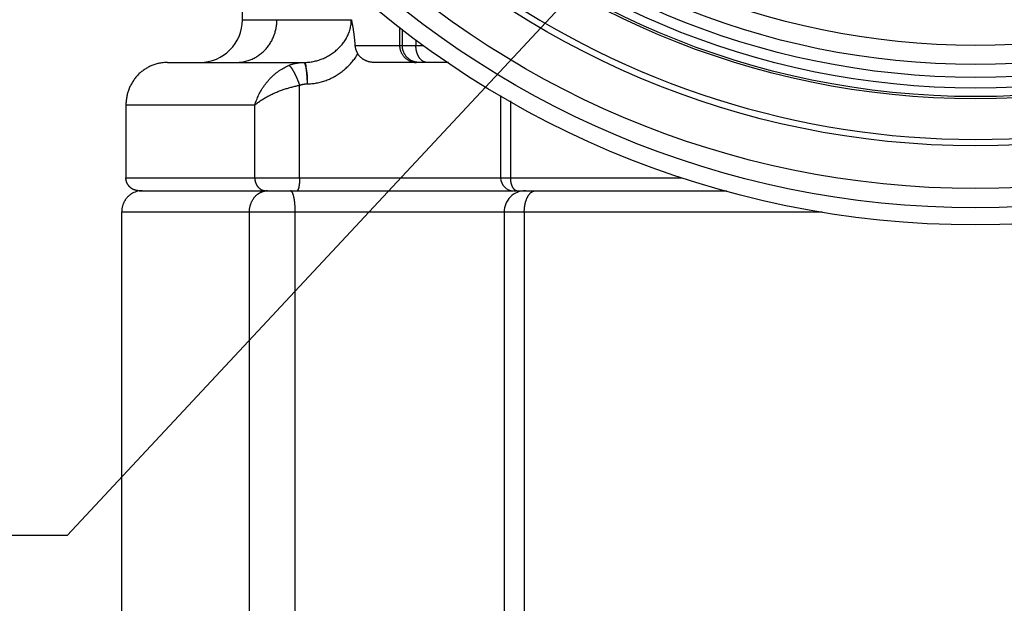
# Model space of a CAD drawing. Header units: millimetres. Extents: x 0 to 1300, y 0 to 891.
# Tile 9 of 141: x 400 to 434, y 224 to 245. Entities that reach past the tile are written whole.
import ezdxf

# ---------------------------------------------------------------- set-up
doc = ezdxf.new("R2010")
doc.units = ezdxf.units.MM
doc.header["$LTSCALE"] = 0.547069
for name, color, linetype in [('NoLayerName_001', 7, 'Continuous'), ('NoLayerName_004', 7, 'Continuous'), ('NoLayerName_007', 7, 'Continuous')]:
    doc.layers.add(name, color=color, linetype=linetype)
doc.styles.get("Standard").update_dxf_attribs({"font": 'txt', "bigfont": 'extfont2'})
doc.dimstyles.get("Standard").update_dxf_attribs({"dimtxt": 2.5, "dimasz": 2.5, "dimexe": 1, "dimexo": 1, "dimtad": 1, "dimdec": 3, "dimzin": 0, "dimdsep": 46, "dimtxsty": 'Standard', "dimcen": 2.5, "dimadec": 3, "dimazin": 0, "dimtfac": 0.75, "dimtdec": 3, "dimtmove": 0, "dimatfit": 3, "dimfxl": 1, "dimarcsym": 0})

msp = doc.modelspace()

# ---------------------------------------------------------------- linework, layer by layer
at = {"layer": 'NoLayerName_001', "color": 7, "linetype": 'Continuous', "lineweight": 25}
for radius in [31.725, 26.7]:
    msp.add_circle((433.1221, 270.4327), radius, dxfattribs=at)
at = {"layer": 'NoLayerName_004', "color": 7, "linetype": 'Continuous', "lineweight": 25}
for radius in [33, 30.225, 28.575, 28.5]:
    msp.add_circle((433.1221, 270.4327), radius, dxfattribs=at)
at = {"layer": 'NoLayerName_004', "color": 8, "linetype": 'Continuous', "lineweight": 25}
for radius in [32.4, 28.2, 27.8237, 27.3748]:
    msp.add_circle((433.1221, 270.4327), radius, dxfattribs=at)
at = {"layer": 'NoLayerName_004', "color": 7, "linetype": 'Continuous', "lineweight": 25}
msp.add_arc((433.1221, 270.4327), 30, 200.13421, 339.86579, dxfattribs=at)
at = {"layer": 'NoLayerName_007', "color": 7, "linetype": 'Continuous', "lineweight": 25}
for p, q in [((407.3971, 244.6327), (407.3971, 249.802)), ((404.7721, 243.1327), (409.5582, 243.1327)), ((414.6268, 243.1327), (412.0259, 243.1327)), ((416.4584, 241.9716), (416.4584, 239.0827)), ((403.308, 241.6327), (403.308, 239.0827)), ((403.7679, 238.6327), (416.8876, 238.6327)), ((416.9084, 238.6327), (424.3963, 238.6327)), ((403.1578, 237.8827), (403.1578, 217.9327)), ((416.5793, 237.8827), (416.5793, 217.9327))]:
    msp.add_line(p, q, dxfattribs=at)
at = {"layer": 'NoLayerName_007', "color": 8, "linetype": 'Continuous', "lineweight": 25}
for p, q in [((407.3971, 244.6327), (411.2182, 244.6327)), ((412.9208, 243.7327), (412.9208, 244.3692)), ((413.0061, 244.3019), (413.0061, 243.7327)), ((411.3435, 243.7327), (413.4828, 243.7327)), ((413.4828, 243.926), (413.4828, 243.7327)), ((413.4828, 243.7327), (413.7292, 243.7327)), ((409.4024, 239.0827), (409.4024, 242.3317)), ((407.8313, 241.6327), (403.308, 241.6327)), ((407.8313, 239.0827), (407.8313, 241.6327)), ((416.7983, 241.7812), (416.7983, 239.0827)), ((403.308, 239.0827), (422.8291, 239.0827)), ((427.7389, 237.8827), (403.1578, 237.8827)), ((407.6413, 217.9327), (407.6413, 237.8827)), ((409.25, 217.9327), (409.25, 237.8827)), ((417.2875, 237.8827), (417.2875, 217.9327))]:
    msp.add_line(p, q, dxfattribs=at)
at = {"layer": 'NoLayerName_007', "color": 7, "linetype": 'Continuous', "lineweight": 25}
for centre, radius, start, end in [((405.8971, 244.6327), 1.5, 270, 0), ((404.7718, 241.6475), 1.4852, 89.98827, 98.1872), ((416.9084, 239.0827), 0.45, 180, 270), ((403.8806, 237.9263), 0.7063, 106.96813, 122.86076), ((403.8819, 237.9198), 0.7129, 90.03363, 106.91413), ((417.3293, 237.8827), 0.75, 89.99986, 180)]:
    msp.add_arc(centre, radius, start, end, dxfattribs=at)
at = {"layer": 'NoLayerName_007', "color": 8, "linetype": 'Continuous', "lineweight": 25}
for centre, radius, start, end in [((413.4931, 243.6797), 0.547, 258.17506, 269.94135), ((408.2786, 238.0952), 0.5375, 90.02322, 96.99364)]:
    msp.add_arc(centre, radius, start, end, dxfattribs=at)
for points, knots in [([(407.177, 243.1327), (407.2024, 243.1334), (407.2534, 243.1338), (407.3297, 243.1408), (407.4056, 243.1515), (407.481, 243.1666), (407.5555, 243.1857), (407.6288, 243.209), (407.7008, 243.2362), (407.771, 243.2675), (407.8393, 243.3026), (407.9056, 243.3414), (407.9696, 243.3837), (408.0313, 243.4293), (408.0904, 243.4781), (408.1469, 243.53), (408.2006, 243.5848), (408.2513, 243.6423), (408.299, 243.7023), (408.3436, 243.7647), (408.3849, 243.8293), (408.4229, 243.896), (408.4575, 243.9645), (408.4887, 244.0347), (408.5162, 244.1064), (408.5402, 244.1793), (408.5606, 244.2534), (408.5772, 244.3284), (408.5903, 244.404), (408.5995, 244.4801), (408.6055, 244.5563), (408.6059, 244.6073), (408.6065, 244.6327)], [0, 0, 0, 0, 0.0763188, 0.1528494, 0.229551, 0.3063761, 0.3832736, 0.4601918, 0.5370817, 0.6139036, 0.6906648, 0.7673911, 0.8440987, 0.9207948, 0.9974801, 1.0741504, 1.1507985, 1.2274267, 1.3040534, 1.3806932, 1.457355, 1.5340438, 1.6107621, 1.6875111, 1.7642919, 1.8410944, 1.917896, 1.9946676, 2.0713759, 2.1479849, 2.224458, 2.3007596, 2.3007596, 2.3007596, 2.3007596]), ([(409.5582, 243.1327), (409.5854, 243.1334), (409.6401, 243.1338), (409.7218, 243.1406), (409.8033, 243.1509), (409.8843, 243.1654), (409.9646, 243.1837), (410.044, 243.2057), (410.1223, 243.2314), (410.1993, 243.2607), (410.2748, 243.2934), (410.3486, 243.3295), (410.4207, 243.3689), (410.4909, 243.4115), (410.5591, 243.4573), (410.6251, 243.5062), (410.6888, 243.5582), (410.75, 243.613), (410.8086, 243.6708), (410.8642, 243.7314), (410.9167, 243.7947), (410.9658, 243.8607), (411.0113, 243.9293), (411.0529, 244.0005), (411.0902, 244.0742), (411.1232, 244.1501), (411.1517, 244.2278), (411.1754, 244.3071), (411.1943, 244.3876), (411.2078, 244.4689), (411.2167, 244.5507), (411.2173, 244.6054), (411.2182, 244.6327)], [0, 0, 0, 0, 0.0818215, 0.1638006, 0.2459288, 0.3281837, 0.4105304, 0.4929245, 0.5753132, 0.6576391, 0.7398788, 0.8220505, 0.9041744, 0.9862705, 1.0683599, 1.1504651, 1.2326113, 1.3148149, 1.3970469, 1.4792788, 1.5615013, 1.6437264, 1.7259901, 1.8083543, 1.8909037, 1.9736312, 2.0564275, 2.1391858, 2.2218115, 2.3042289, 2.386386, 2.4682617, 2.4682617, 2.4682617, 2.4682617]), ([(413.381, 243.1443), (413.3682, 243.1475), (413.3422, 243.1532), (413.3043, 243.1661), (413.2672, 243.1814), (413.2311, 243.1995), (413.1962, 243.2201), (413.1627, 243.2431), (413.1307, 243.2683), (413.1006, 243.2958), (413.0725, 243.3252), (413.0465, 243.3565), (413.0229, 243.3896), (413.0016, 243.4243), (412.9828, 243.4602), (412.9664, 243.4973), (412.9524, 243.5354), (412.941, 243.5741), (412.932, 243.6134), (412.9256, 243.6531), (412.9215, 243.6929), (412.9212, 243.7195), (412.9208, 243.7327)], [0, 0, 0, 0, 0.03972488, 0.0796742, 0.11983946, 0.16019658, 0.20071035, 0.24133858, 0.28203619, 0.32275915, 0.36346846, 0.40413416, 0.4447501, 0.48533718, 0.52590381, 0.56644305, 0.60693563, 0.64735285, 0.6876595, 0.72781675, 0.76778504, 0.80752701, 0.80752701, 0.80752701, 0.80752701]), ([(413.5915, 243.1327), (413.5813, 243.133), (413.5606, 243.1331), (413.5298, 243.1359), (413.499, 243.14), (413.4685, 243.1459), (413.4383, 243.1534), (413.4086, 243.1625), (413.3793, 243.1732), (413.3508, 243.1855), (413.3229, 243.1993), (413.2959, 243.2145), (413.2697, 243.2312), (413.2444, 243.2492), (413.2201, 243.2686), (413.1969, 243.2892), (413.1748, 243.3109), (413.1538, 243.3338), (413.1341, 243.3578), (413.1157, 243.3827), (413.0986, 243.4086), (413.0828, 243.4353), (413.0684, 243.4629), (413.0554, 243.4911), (413.0439, 243.52), (413.0339, 243.5494), (413.0253, 243.5793), (413.0184, 243.6096), (413.0129, 243.6402), (413.009, 243.6709), (413.0065, 243.7018), (413.0064, 243.7224), (413.0061, 243.7327)], [0, 0, 0, 0, 0.03087811, 0.06183737, 0.09286197, 0.12393407, 0.15503484, 0.18614561, 0.21724896, 0.24833056, 0.27939038, 0.31043597, 0.34147211, 0.37250133, 0.40352452, 0.43454173, 0.4655528, 0.49655968, 0.52756794, 0.55858186, 0.58960415, 0.62063658, 0.65168059, 0.68273794, 0.71381094, 0.74489613, 0.77598278, 0.80705755, 0.83810553, 0.86911104, 0.90005844, 0.93093299, 0.93093299, 0.93093299, 0.93093299]), ([(413.8775, 243.1327), (413.8688, 243.1332), (413.8513, 243.1335), (413.8252, 243.1379), (413.7996, 243.1445), (413.7745, 243.1535), (413.7503, 243.1646), (413.7271, 243.1776), (413.7051, 243.1923), (413.6844, 243.2086), (413.6649, 243.2264), (413.6466, 243.2453), (413.6294, 243.2653), (413.6134, 243.2863), (413.5984, 243.308), (413.5845, 243.3303), (413.5716, 243.3532), (413.5596, 243.3766), (413.5486, 243.4004), (413.5386, 243.4246), (413.5294, 243.4493), (413.5211, 243.4742), (413.5137, 243.4994), (413.5071, 243.5248), (413.5013, 243.5504), (413.4963, 243.5762), (413.4921, 243.6021), (413.4886, 243.6281), (413.486, 243.6542), (413.4841, 243.6804), (413.4829, 243.7065), (413.4829, 243.724), (413.4828, 243.7327)], [0, 0, 0, 0, 0.02619547, 0.05253598, 0.07902781, 0.10563096, 0.1322699, 0.15884345, 0.1852693, 0.21160408, 0.23791736, 0.26424845, 0.29060925, 0.31698732, 0.34334902, 0.36965709, 0.39592293, 0.42216745, 0.44840588, 0.47464802, 0.50089866, 0.52715781, 0.55342109, 0.57968148, 0.60593757, 0.63218967, 0.65843677, 0.68467662, 0.71090584, 0.73711998, 0.76331368, 0.78948072, 0.78948072, 0.78948072, 0.78948072]), ([(409.6551, 242.3818), (409.6838, 242.3824), (409.7414, 242.3828), (409.8277, 242.3889), (409.9137, 242.3984), (409.9993, 242.4117), (410.0841, 242.4289), (410.1681, 242.4497), (410.251, 242.4743), (410.3327, 242.5025), (410.4131, 242.5342), (410.4921, 242.5693), (410.5696, 242.6078), (410.6455, 242.6495), (410.7199, 242.6944), (410.7925, 242.7422), (410.8632, 242.793), (410.932, 242.8465), (410.9988, 242.9027), (411.0635, 242.9613), (411.1259, 243.0224), (411.1859, 243.0857), (411.2435, 243.1511), (411.2986, 243.2185), (411.3509, 243.2879), (411.4008, 243.3587), (411.4313, 243.4076), (411.4469, 243.4319)], [0, 0, 0, 0, 0.0862989, 0.1727382, 0.2592712, 0.3458486, 0.4324208, 0.5189394, 0.6053664, 0.6917326, 0.7780957, 0.8645059, 0.9510055, 1.0376296, 1.1244063, 1.2113399, 1.2984101, 1.385589, 1.472844, 1.5601381, 1.6474308, 1.7346793, 1.8218393, 1.9088656, 1.9957133, 2.0823387, 2.1686999, 2.1686999, 2.1686999, 2.1686999]), ([(407.8313, 241.6327), (407.8405, 241.6627), (407.8578, 241.7231), (407.8898, 241.8119), (407.9251, 241.8995), (407.9644, 241.9856), (408.0073, 242.0701), (408.0539, 242.1528), (408.1039, 242.2337), (408.1573, 242.3125), (408.214, 242.3893), (408.2739, 242.4637), (408.3369, 242.5357), (408.4028, 242.6051), (408.4716, 242.6715), (408.5432, 242.7347), (408.6174, 242.7945), (408.6943, 242.8504), (408.7736, 242.9025), (408.8553, 242.95), (408.939, 242.9937), (408.997, 243.018), (409.0256, 243.0308)], [0, 0, 0, 0, 0.0941787, 0.1884685, 0.2828934, 0.37747, 0.4722086, 0.5671139, 0.6621861, 0.7574217, 0.8528145, 0.9483564, 1.044018, 1.1397069, 1.23533, 1.3308091, 1.4260841, 1.5211153, 1.6158862, 1.7104065, 1.8047147, 1.8988814, 1.8988814, 1.8988814, 1.8988814]), ([(409.0256, 243.0308), (409.0366, 243.0351), (409.0583, 243.0439), (409.0915, 243.0559), (409.1251, 243.0672), (409.1589, 243.0776), (409.1931, 243.0871), (409.2275, 243.0957), (409.2622, 243.1034), (409.297, 243.1103), (409.332, 243.1162), (409.3671, 243.1213), (409.4024, 243.1254), (409.4376, 243.1287), (409.4729, 243.131), (409.5082, 243.1325), (409.5317, 243.1325), (409.5434, 243.1327)], [0, 0, 0, 0, 0.03522174, 0.07051805, 0.10587886, 0.14129347, 0.17675065, 0.2122388, 0.24774597, 0.28326001, 0.31876863, 0.35425951, 0.38972042, 0.42513925, 0.46050416, 0.49580367, 0.53102674, 0.53102674, 0.53102674, 0.53102674]), ([(409.0256, 243.0308), (409.032, 243.0265), (409.0453, 243.0188), (409.0619, 243.0027), (409.0776, 242.9859), (409.0923, 242.9683), (409.1062, 242.9501), (409.1196, 242.9316), (409.1325, 242.9127), (409.145, 242.8935), (409.1571, 242.874), (409.1689, 242.8543), (409.1803, 242.8343), (409.1914, 242.8143), (409.2024, 242.794), (409.2131, 242.7738), (409.2236, 242.7534), (409.234, 242.7329), (409.2441, 242.7124), (409.2541, 242.6918), (409.264, 242.6711), (409.2737, 242.6503), (409.2832, 242.6295), (409.2925, 242.6086), (409.3018, 242.5876), (409.3109, 242.5666), (409.3198, 242.5455), (409.3287, 242.5243), (409.3374, 242.5031), (409.3459, 242.4819), (409.3544, 242.4606), (409.3627, 242.4392), (409.3709, 242.4178), (409.379, 242.3964), (409.3869, 242.3749), (409.3947, 242.3533), (409.3998, 242.3389), (409.4024, 242.3317)], [0, 0, 0, 0, 0.02288764, 0.04595704, 0.06895104, 0.09185598, 0.11473724, 0.13762127, 0.16051824, 0.18343361, 0.20636892, 0.22932217, 0.25228828, 0.27525949, 0.29822577, 0.32117845, 0.34411811, 0.3670471, 0.3899676, 0.41288167, 0.43579118, 0.45869784, 0.48160326, 0.50450886, 0.52741595, 0.55032565, 0.5732382, 0.59615322, 0.61907027, 0.64198889, 0.66490858, 0.68782882, 0.71074904, 0.73366866, 0.75658706, 0.77950359, 0.80241757, 0.80241757, 0.80241757, 0.80241757]), ([(409.5434, 243.1327), (409.5465, 243.1319), (409.5533, 243.1311), (409.5612, 243.1243), (409.568, 243.1167), (409.5739, 243.1083), (409.5788, 243.0997), (409.5829, 243.0908), (409.5865, 243.0818), (409.5897, 243.0727), (409.5929, 243.0635), (409.5958, 243.0542), (409.5987, 243.0449), (409.6014, 243.0355), (409.604, 243.0261), (409.6065, 243.0166), (409.6088, 243.007), (409.6111, 242.9974), (409.6132, 242.9878), (409.6153, 242.9782), (409.6172, 242.9685), (409.6191, 242.9588), (409.6209, 242.9491), (409.6227, 242.9394), (409.6243, 242.9297), (409.6259, 242.92), (409.6269, 242.9135), (409.6274, 242.9103)], [0, 0, 0, 0, 0.00959767, 0.01977714, 0.03029487, 0.04045775, 0.05033256, 0.06006094, 0.0697356, 0.07941134, 0.0891118, 0.09883814, 0.10858913, 0.11836317, 0.12815839, 0.1379726, 0.14780334, 0.1576479, 0.16750333, 0.17736647, 0.18723395, 0.19710221, 0.20696753, 0.21682601, 0.22667364, 0.23650624, 0.24631955, 0.24631955, 0.24631955, 0.24631955]), ([(409.5582, 243.1327), (409.5612, 243.1319), (409.5679, 243.1311), (409.5756, 243.1242), (409.5823, 243.1166), (409.5882, 243.1083), (409.5932, 243.0999), (409.5975, 243.0912), (409.6012, 243.0824), (409.6045, 243.0735), (409.6075, 243.0644), (409.6102, 243.0552), (409.6127, 243.0459), (409.615, 243.0365), (409.617, 243.0271), (409.6188, 243.0175), (409.6204, 243.0079), (409.6218, 242.9982), (409.623, 242.9885), (409.624, 242.9787), (409.6249, 242.9689), (409.6257, 242.9592), (409.6262, 242.9494), (409.6267, 242.9396), (409.6271, 242.9298), (409.6273, 242.92), (409.6274, 242.9135), (409.6274, 242.9103)], [0, 0, 0, 0, 0.00945275, 0.01951847, 0.0299628, 0.0400607, 0.0498485, 0.05945519, 0.06897928, 0.07849207, 0.08803423, 0.09761257, 0.10722822, 0.1168811, 0.12656993, 0.13629241, 0.14604522, 0.15582416, 0.16562422, 0.17543963, 0.18526394, 0.19509009, 0.20491047, 0.21471695, 0.22450097, 0.23425356, 0.24396538, 0.24396538, 0.24396538, 0.24396538]), ([(409.6274, 242.9103), (409.6286, 242.9016), (409.631, 242.8841), (409.6343, 242.8578), (409.6374, 242.8315), (409.6403, 242.8052), (409.643, 242.7789), (409.6456, 242.7526), (409.648, 242.7262), (409.6503, 242.6998), (409.6524, 242.6734), (409.6544, 242.647), (409.6563, 242.6206), (409.6581, 242.5942), (409.6597, 242.5678), (409.6612, 242.5414), (409.6626, 242.5149), (409.6639, 242.4885), (409.6651, 242.4621), (409.6662, 242.4356), (409.6673, 242.4092), (409.6679, 242.3915), (409.6682, 242.3827)], [0, 0, 0, 0, 0.02646574, 0.05293209, 0.07939954, 0.10586792, 0.13233665, 0.15880558, 0.185275, 0.2117451, 0.23821598, 0.26468769, 0.29116019, 0.31763337, 0.34410706, 0.37058102, 0.39705496, 0.4235285, 0.45000123, 0.47647267, 0.50294231, 0.52940956, 0.52940956, 0.52940956, 0.52940956]), ([(409.6274, 242.9103), (409.6296, 242.9017), (409.6342, 242.8846), (409.64, 242.8588), (409.6452, 242.8327), (409.6499, 242.8066), (409.654, 242.7803), (409.6575, 242.754), (409.6606, 242.7275), (409.6633, 242.7011), (409.6655, 242.6746), (409.6674, 242.648), (409.669, 242.6215), (409.6702, 242.595), (409.6711, 242.5684), (409.6716, 242.5419), (409.6718, 242.5153), (409.6717, 242.4888), (409.6713, 242.4622), (409.6706, 242.4357), (409.6696, 242.4092), (409.6686, 242.3915), (409.6682, 242.3827)], [0, 0, 0, 0, 0.02653035, 0.0530634, 0.07960696, 0.1061656, 0.1327409, 0.15933164, 0.18593409, 0.21254219, 0.23914779, 0.26574183, 0.29232245, 0.31889171, 0.34545155, 0.37200372, 0.39854979, 0.42509118, 0.45162911, 0.47816466, 0.50469873, 0.53123206, 0.53123206, 0.53123206, 0.53123206]), ([(407.8313, 241.6327), (407.8486, 241.6481), (407.8825, 241.6796), (407.9367, 241.7232), (407.9924, 241.7649), (408.0497, 241.8044), (408.1082, 241.8422), (408.1675, 241.8785), (408.2277, 241.9134), (408.2886, 241.9468), (408.3502, 241.9788), (408.4125, 242.0096), (408.4754, 242.0392), (408.5389, 242.0676), (408.6029, 242.0949), (408.6674, 242.1211), (408.7324, 242.146), (408.7978, 242.1699), (408.8637, 242.1926), (408.93, 242.2141), (408.9966, 242.2344), (409.0635, 242.2536), (409.1308, 242.2716), (409.1984, 242.2885), (409.2661, 242.3041), (409.3341, 242.3187), (409.3797, 242.3273), (409.4024, 242.3317)], [0, 0, 0, 0, 0.0694329, 0.1389156, 0.2084775, 0.2781015, 0.3477307, 0.4172915, 0.4867872, 0.5562489, 0.6257027, 0.6951696, 0.7646659, 0.8342021, 0.9037774, 0.9733856, 1.0430203, 1.1126746, 1.1823413, 1.2520125, 1.3216805, 1.391337, 1.4609736, 1.5305815, 1.6001521, 1.6696762, 1.7391449, 1.7391449, 1.7391449, 1.7391449]), ([(409.4024, 242.3317), (409.4077, 242.3338), (409.4183, 242.3382), (409.4345, 242.3441), (409.4509, 242.3496), (409.4674, 242.3547), (409.4841, 242.3594), (409.5009, 242.3636), (409.5178, 242.3674), (409.5348, 242.3708), (409.5519, 242.3737), (409.569, 242.3762), (409.5862, 242.3782), (409.6034, 242.3798), (409.6207, 242.3809), (409.6379, 242.3817), (409.6494, 242.3817), (409.6551, 242.3818)], [0, 0, 0, 0, 0.01719369, 0.03442402, 0.05168605, 0.06897454, 0.08628399, 0.10360868, 0.12094276, 0.13828023, 0.15561507, 0.1729412, 0.1902526, 0.20754331, 0.2248075, 0.2420395, 0.25923389, 0.25923389, 0.25923389, 0.25923389]), ([(407.8313, 239.0827), (407.8315, 239.0752), (407.8316, 239.0603), (407.8331, 239.038), (407.8354, 239.0156), (407.8387, 238.9934), (407.843, 238.9713), (407.8482, 238.9493), (407.8544, 238.9276), (407.8616, 238.9062), (407.8698, 238.8851), (407.879, 238.8644), (407.8891, 238.8441), (407.9003, 238.8243), (407.9124, 238.8051), (407.9254, 238.7865), (407.9394, 238.7687), (407.9542, 238.7516), (407.9699, 238.7354), (407.9864, 238.7202), (408.0036, 238.7058), (408.0159, 238.6973), (408.022, 238.693)], [0, 0, 0, 0, 0.02235803, 0.0447671, 0.06721889, 0.08970615, 0.11222299, 0.13476522, 0.1573306, 0.17991923, 0.20253377, 0.22517981, 0.24786424, 0.27057477, 0.29328693, 0.31597856, 0.33863082, 0.36122901, 0.38376345, 0.40623035, 0.42863273, 0.45098138, 0.45098138, 0.45098138, 0.45098138]), ([(409.4024, 239.0827), (409.4024, 239.0775), (409.4024, 239.0671), (409.4022, 239.0514), (409.402, 239.0358), (409.4016, 239.0202), (409.4011, 239.0045), (409.4005, 238.9889), (409.3998, 238.9733), (409.399, 238.9576), (409.398, 238.9419), (409.3968, 238.9262), (409.3955, 238.9105), (409.3941, 238.8947), (409.3925, 238.8789), (409.3907, 238.8631), (409.3888, 238.8474), (409.3867, 238.8318), (409.3845, 238.8162), (409.3822, 238.8008), (409.3797, 238.7856), (409.3771, 238.7705), (409.3744, 238.7557), (409.3715, 238.7409), (409.3681, 238.7262), (409.364, 238.7114), (409.3591, 238.6963), (409.3531, 238.6809), (409.3461, 238.6651), (409.3379, 238.6502), (409.3278, 238.636), (409.317, 238.6343), (409.3123, 238.6327)], [0, 0, 0, 0, 0.01565553, 0.03129255, 0.0469181, 0.06253931, 0.07816347, 0.09379798, 0.10945039, 0.12512839, 0.14083982, 0.15659266, 0.17239504, 0.18824877, 0.20413084, 0.2200123, 0.23586413, 0.25165735, 0.26736298, 0.28295207, 0.29839574, 0.31366516, 0.32873861, 0.34370245, 0.35873422, 0.37402781, 0.38979444, 0.40626347, 0.42368021, 0.44159797, 0.45795359, 0.47271671, 0.47271671, 0.47271671, 0.47271671]), ([(416.7983, 239.0827), (416.7983, 239.0798), (416.7983, 239.074), (416.7984, 239.0654), (416.7987, 239.0567), (416.799, 239.048), (416.7994, 239.0393), (416.7999, 239.0307), (416.8005, 239.022), (416.8012, 239.0133), (416.802, 239.0047), (416.8029, 238.9961), (416.8039, 238.9874), (416.8049, 238.9788), (416.8061, 238.9702), (416.8074, 238.9616), (416.8087, 238.9531), (416.8102, 238.9445), (416.8117, 238.936), (416.8134, 238.9275), (416.8151, 238.919), (416.8164, 238.9133), (416.817, 238.9105)], [0, 0, 0, 0, 0.00867275, 0.01734848, 0.02602674, 0.03470708, 0.04338906, 0.05207227, 0.06075628, 0.0694407, 0.07812514, 0.08680923, 0.09549261, 0.10417493, 0.11285588, 0.12153513, 0.13021241, 0.13888751, 0.14756071, 0.15623252, 0.16490353, 0.17357443, 0.17357443, 0.17357443, 0.17357443]), ([(416.817, 238.9105), (416.8183, 238.9052), (416.8207, 238.8945), (416.8249, 238.8787), (416.8295, 238.863), (416.8345, 238.8473), (416.84, 238.8317), (416.8461, 238.816), (416.8527, 238.8004), (416.8599, 238.7848), (416.8677, 238.7693), (416.8761, 238.7541), (416.8851, 238.7393), (416.8948, 238.7249), (416.9051, 238.7112), (416.916, 238.6981), (416.9277, 238.6859), (416.94, 238.6746), (416.953, 238.6644), (416.9667, 238.6554), (416.9811, 238.6474), (416.9913, 238.6435), (416.9964, 238.6414)], [0, 0, 0, 0, 0.01641322, 0.0327666, 0.04912199, 0.0655436, 0.08209784, 0.09885318, 0.11586062, 0.13307131, 0.150407, 0.16779513, 0.18517002, 0.2024743, 0.2196607, 0.23669404, 0.25355375, 0.27023663, 0.28675986, 0.30316413, 0.31951647, 0.33591221, 0.33591221, 0.33591221, 0.33591221]), ([(407.6413, 237.8827), (407.6416, 237.8944), (407.6417, 237.9179), (407.6439, 237.953), (407.6474, 237.9882), (407.6523, 238.0232), (407.6587, 238.058), (407.6665, 238.0925), (407.6757, 238.1267), (407.6863, 238.1606), (407.6985, 238.194), (407.7121, 238.2268), (407.7271, 238.2591), (407.7436, 238.2906), (407.7616, 238.3214), (407.7809, 238.3513), (407.8015, 238.3802), (407.8236, 238.408), (407.8469, 238.4347), (407.8715, 238.46), (407.8971, 238.4841), (407.9155, 238.4988), (407.9245, 238.5063)], [0, 0, 0, 0, 0.03515103, 0.07037395, 0.10565713, 0.14099027, 0.17636476, 0.21177406, 0.24721412, 0.28268374, 0.31818494, 0.35372341, 0.38930621, 0.42491755, 0.46052847, 0.49611265, 0.53164744, 0.56711476, 0.60250201, 0.63780304, 0.67301911, 0.7081599, 0.7081599, 0.7081599, 0.7081599]), ([(407.9245, 238.5063), (407.9286, 238.5095), (407.9369, 238.516), (407.9497, 238.5252), (407.9627, 238.5342), (407.9759, 238.5429), (407.9894, 238.5512), (408.0031, 238.5591), (408.0171, 238.5667), (408.0313, 238.5739), (408.0456, 238.5808), (408.0602, 238.5872), (408.075, 238.5933), (408.0899, 238.5989), (408.1049, 238.6042), (408.1201, 238.609), (408.1354, 238.6134), (408.1508, 238.6174), (408.1663, 238.6209), (408.1819, 238.624), (408.1975, 238.6267), (408.2079, 238.628), (408.2131, 238.6287)], [0, 0, 0, 0, 0.01578443, 0.03156799, 0.04735749, 0.06316054, 0.07898561, 0.0948404, 0.1107233, 0.12662905, 0.14255235, 0.15848788, 0.17443039, 0.19037473, 0.2063159, 0.22224909, 0.23816976, 0.25407366, 0.2699569, 0.285816, 0.30164792, 0.31745016, 0.31745016, 0.31745016, 0.31745016]), ([(408.022, 238.693), (408.0248, 238.6911), (408.0303, 238.6874), (408.0389, 238.6821), (408.0476, 238.677), (408.0565, 238.6722), (408.0655, 238.6676), (408.0747, 238.6633), (408.084, 238.6593), (408.0934, 238.6555), (408.103, 238.6519), (408.1127, 238.6487), (408.1224, 238.6457), (408.1322, 238.643), (408.1422, 238.6406), (408.1521, 238.6386), (408.1622, 238.6368), (408.1722, 238.6353), (408.1823, 238.6342), (408.1924, 238.6333), (408.2025, 238.6328), (408.2092, 238.6328), (408.2126, 238.6327)], [0, 0, 0, 0, 0.01007568, 0.02015036, 0.03023, 0.04032088, 0.05042959, 0.06056184, 0.07071603, 0.0808877, 0.09107241, 0.10126578, 0.11146358, 0.12166172, 0.13185632, 0.14204376, 0.15222071, 0.1623842, 0.17253165, 0.18266092, 0.19277039, 0.20285896, 0.20285896, 0.20285896, 0.20285896]), ([(409.1153, 238.6182), (409.1149, 238.6186), (409.114, 238.6194), (409.1126, 238.6205), (409.1112, 238.6217), (409.1098, 238.6228), (409.1083, 238.6238), (409.1068, 238.6248), (409.1052, 238.6258), (409.1036, 238.6267), (409.102, 238.6276), (409.1003, 238.6284), (409.0987, 238.6292), (409.097, 238.6299), (409.0952, 238.6305), (409.0935, 238.6311), (409.0917, 238.6316), (409.0899, 238.632), (409.0881, 238.6323), (409.0863, 238.6325), (409.0845, 238.6327), (409.0833, 238.6327), (409.0827, 238.6327)], [0, 0, 0, 0, 0.001805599, 0.003609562, 0.005414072, 0.007221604, 0.00903494, 0.010857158, 0.012689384, 0.0145292, 0.016374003, 0.018221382, 0.02006915, 0.021915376, 0.023758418, 0.025596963, 0.027430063, 0.029257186, 0.031078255, 0.032893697, 0.034704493, 0.03651222, 0.03651222, 0.03651222, 0.03651222]), ([(409.1512, 238.567), (409.1507, 238.568), (409.1498, 238.5698), (409.1483, 238.5726), (409.1469, 238.5754), (409.1454, 238.5781), (409.1438, 238.5809), (409.1423, 238.5836), (409.1407, 238.5863), (409.139, 238.589), (409.1373, 238.5916), (409.1356, 238.5943), (409.1338, 238.5969), (409.132, 238.5995), (409.1301, 238.602), (409.1282, 238.6045), (409.1262, 238.6069), (409.1242, 238.6093), (409.1221, 238.6116), (409.1199, 238.6139), (409.1177, 238.6161), (409.1161, 238.6175), (409.1153, 238.6182)], [0, 0, 0, 0, 0.003130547, 0.006259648, 0.009388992, 0.012520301, 0.01565533, 0.018795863, 0.021942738, 0.025094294, 0.028248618, 0.031403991, 0.034558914, 0.037712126, 0.040862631, 0.044009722, 0.047153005, 0.050292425, 0.053428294, 0.056561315, 0.059692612, 0.06282375, 0.06282375, 0.06282375, 0.06282375]), ([(409.25, 237.8827), (409.25, 237.892), (409.25, 237.9105), (409.2496, 237.9383), (409.2491, 237.9662), (409.2484, 237.994), (409.2473, 238.0218), (409.2461, 238.0496), (409.2446, 238.0775), (409.2428, 238.1052), (409.2407, 238.133), (409.2384, 238.1607), (409.2357, 238.1884), (409.2328, 238.2161), (409.2295, 238.2437), (409.2259, 238.2713), (409.222, 238.2988), (409.2177, 238.3263), (409.213, 238.3537), (409.2078, 238.381), (409.2021, 238.4083), (409.1959, 238.4354), (409.189, 238.4624), (409.1815, 238.4893), (409.1728, 238.5158), (409.1631, 238.5419), (409.155, 238.5586), (409.1512, 238.567)], [0, 0, 0, 0, 0.02781389, 0.05564011, 0.08347559, 0.11131748, 0.13916319, 0.16701036, 0.19485691, 0.22270104, 0.25054123, 0.27837625, 0.30620521, 0.33402753, 0.36184298, 0.38965167, 0.41745409, 0.44525189, 0.47304938, 0.50085327, 0.52867288, 0.55652042, 0.58441027, 0.6123216, 0.64019983, 0.66802271, 0.6958156, 0.6958156, 0.6958156, 0.6958156]), ([(416.9964, 238.6414), (416.9974, 238.641), (416.9994, 238.6403), (417.0025, 238.6393), (417.0057, 238.6384), (417.0088, 238.6375), (417.012, 238.6367), (417.0152, 238.6359), (417.0184, 238.6353), (417.0216, 238.6347), (417.0248, 238.6342), (417.0281, 238.6337), (417.0313, 238.6333), (417.0346, 238.6331), (417.0378, 238.6329), (417.0411, 238.6327), (417.0433, 238.6327), (417.0444, 238.6327)], [0, 0, 0, 0, 0.003255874, 0.006518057, 0.009785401, 0.013056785, 0.016331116, 0.019607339, 0.022884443, 0.026161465, 0.029437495, 0.032711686, 0.035983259, 0.039251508, 0.042515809, 0.045775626, 0.049030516, 0.049030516, 0.049030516, 0.049030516]), ([(417.2875, 237.8827), (417.2876, 237.8928), (417.2877, 237.9129), (417.2887, 237.9431), (417.2902, 237.9733), (417.2924, 238.0036), (417.2953, 238.0338), (417.2989, 238.0639), (417.3032, 238.0939), (417.3082, 238.1239), (417.3139, 238.1536), (417.3204, 238.1832), (417.3276, 238.2126), (417.3357, 238.2418), (417.3445, 238.2708), (417.3541, 238.2994), (417.3646, 238.3278), (417.376, 238.3557), (417.3884, 238.3833), (417.4018, 238.4103), (417.4164, 238.4368), (417.4321, 238.4627), (417.4492, 238.4878), (417.4675, 238.5119), (417.4874, 238.5348), (417.5086, 238.5565), (417.5243, 238.5691), (417.5319, 238.5756)], [0, 0, 0, 0, 0.03017448, 0.06040707, 0.09068417, 0.12099325, 0.15132284, 0.1816627, 0.21200385, 0.24233866, 0.272661, 0.30296625, 0.33325148, 0.36351551, 0.39375901, 0.42398462, 0.45419478, 0.48438742, 0.51456698, 0.54474807, 0.57495641, 0.60522972, 0.63558845, 0.66595496, 0.69625747, 0.72646796, 0.75661059, 0.75661059, 0.75661059, 0.75661059]), ([(417.5319, 238.5756), (417.533, 238.5765), (417.5353, 238.5782), (417.5387, 238.5808), (417.5422, 238.5834), (417.5457, 238.5858), (417.5492, 238.5883), (417.5528, 238.5907), (417.5564, 238.593), (417.56, 238.5953), (417.5637, 238.5975), (417.5674, 238.5997), (417.5712, 238.6019), (417.5749, 238.6039), (417.5787, 238.6059), (417.5826, 238.6079), (417.5864, 238.6098), (417.5903, 238.6116), (417.5943, 238.6133), (417.5982, 238.615), (417.6022, 238.6167), (417.6049, 238.6177), (417.6062, 238.6182)], [0, 0, 0, 0, 0.004289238, 0.008578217, 0.012867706, 0.017158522, 0.021451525, 0.025747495, 0.030046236, 0.034347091, 0.038649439, 0.042952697, 0.047256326, 0.051559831, 0.055862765, 0.060164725, 0.064465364, 0.068764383, 0.073061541, 0.077356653, 0.081649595, 0.085940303, 0.085940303, 0.085940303, 0.085940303]), ([(417.6062, 238.6182), (417.6078, 238.6188), (417.6111, 238.62), (417.6161, 238.6217), (417.6211, 238.6233), (417.6262, 238.6247), (417.6313, 238.6261), (417.6364, 238.6273), (417.6416, 238.6284), (417.6468, 238.6294), (417.652, 238.6303), (417.6572, 238.631), (417.6624, 238.6316), (417.6677, 238.6321), (417.6729, 238.6324), (417.6782, 238.6327), (417.6817, 238.6327), (417.6834, 238.6327)], [0, 0, 0, 0, 0.005244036, 0.010498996, 0.015762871, 0.021033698, 0.026309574, 0.031588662, 0.036869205, 0.042149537, 0.047428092, 0.052703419, 0.057974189, 0.063239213, 0.068497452, 0.073748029, 0.078990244, 0.078990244, 0.078990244, 0.078990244])]:
    msp.add_open_spline(points, degree=3, knots=knots, dxfattribs=at)
at = {"layer": 'NoLayerName_007', "color": 7, "linetype": 'Continuous', "lineweight": 25}
for points, knots in [([(411.2182, 244.6327), (411.2213, 244.6179), (411.2276, 244.5882), (411.2366, 244.5437), (411.2454, 244.4991), (411.2538, 244.4544), (411.2619, 244.4096), (411.2696, 244.3648), (411.277, 244.32), (411.2841, 244.275), (411.2908, 244.2301), (411.2972, 244.185), (411.3033, 244.14), (411.3091, 244.0948), (411.3145, 244.0497), (411.3196, 244.0045), (411.3244, 243.9592), (411.3289, 243.914), (411.333, 243.8687), (411.3368, 243.8234), (411.3404, 243.7781), (411.3425, 243.7478), (411.3435, 243.7327)], [0, 0, 0, 0, 0.04545529, 0.09091071, 0.13636742, 0.18182683, 0.22729055, 0.27275951, 0.31823328, 0.36371121, 0.40919262, 0.45467678, 0.50016287, 0.54565007, 0.59113748, 0.63662414, 0.68210907, 0.72759121, 0.77306949, 0.81854277, 0.86400986, 0.90946955, 0.90946955, 0.90946955, 0.90946955]), ([(411.3435, 243.7327), (411.344, 243.7274), (411.3447, 243.7167), (411.3466, 243.7008), (411.3488, 243.6849), (411.3516, 243.6691), (411.3547, 243.6533), (411.3583, 243.6376), (411.3623, 243.622), (411.3667, 243.6064), (411.3714, 243.591), (411.3766, 243.5757), (411.3822, 243.5606), (411.388, 243.5456), (411.3943, 243.5307), (411.4009, 243.516), (411.4078, 243.5015), (411.415, 243.4872), (411.4225, 243.473), (411.4303, 243.4591), (411.4384, 243.4453), (411.4441, 243.4363), (411.4469, 243.4317)], [0, 0, 0, 0, 0.01600791, 0.03203621, 0.04808553, 0.06415559, 0.08024523, 0.09635248, 0.11247463, 0.12860823, 0.14474921, 0.16089289, 0.17703401, 0.19316683, 0.20928513, 0.22538227, 0.24145123, 0.25748821, 0.27350055, 0.28949765, 0.30548872, 0.32148275, 0.32148275, 0.32148275, 0.32148275]), ([(412.0259, 243.1327), (412.0147, 243.1329), (411.9922, 243.1331), (411.9585, 243.1354), (411.9249, 243.1391), (411.8914, 243.1443), (411.8581, 243.1511), (411.8251, 243.1593), (411.7926, 243.1692), (411.7605, 243.1805), (411.729, 243.1935), (411.6981, 243.208), (411.668, 243.2242), (411.6387, 243.2418), (411.6103, 243.261), (411.583, 243.2816), (411.5569, 243.3035), (411.5319, 243.3267), (411.5083, 243.3512), (411.4862, 243.3769), (411.4655, 243.4036), (411.4533, 243.4224), (411.4469, 243.4317)], [0, 0, 0, 0, 0.03367235, 0.06743229, 0.10126256, 0.13514821, 0.1690772, 0.20304101, 0.23703526, 0.27106029, 0.30512183, 0.33923156, 0.3733979, 0.40759925, 0.44180688, 0.47599289, 0.51013144, 0.54419987, 0.57817992, 0.61205902, 0.64583156, 0.67950019, 0.67950019, 0.67950019, 0.67950019]), ([(404.5603, 243.1176), (404.5371, 243.1137), (404.4907, 243.1066), (404.4219, 243.0912), (404.3538, 243.0728), (404.2866, 243.0511), (404.2205, 243.0261), (404.1557, 242.9979), (404.0924, 242.9665), (404.0307, 242.9319), (403.9709, 242.8944), (403.913, 242.854), (403.8571, 242.8108), (403.8034, 242.7649), (403.752, 242.7165), (403.703, 242.6656), (403.6566, 242.6124), (403.6128, 242.557), (403.5716, 242.4996), (403.5333, 242.4402), (403.4977, 242.3791), (403.465, 242.3163), (403.4353, 242.252), (403.4087, 242.1864), (403.3851, 242.1195), (403.3646, 242.0517), (403.3472, 241.983), (403.333, 241.9136), (403.3218, 241.8437), (403.3139, 241.7735), (403.3088, 241.7031), (403.3085, 241.6561), (403.308, 241.6327)], [0, 0, 0, 0, 0.0703371, 0.1408013, 0.2113593, 0.2819787, 0.3526292, 0.4232847, 0.4939253, 0.5645487, 0.6351621, 0.7057693, 0.7763709, 0.8469661, 0.9175536, 0.9881335, 1.0587161, 1.1293163, 1.1999443, 1.2706066, 1.3413068, 1.4120468, 1.4828277, 1.5536502, 1.6245056, 1.6953752, 1.7662353, 1.8370577, 1.9078118, 1.9784652, 2.0489855, 2.1193412, 2.1193412, 2.1193412, 2.1193412]), ([(403.5994, 238.6639), (403.5912, 238.6674), (403.5746, 238.6739), (403.5505, 238.6859), (403.527, 238.6991), (403.5042, 238.7138), (403.4823, 238.7298), (403.4613, 238.747), (403.4413, 238.7655), (403.4224, 238.7851), (403.4048, 238.8059), (403.3885, 238.8278), (403.3736, 238.8506), (403.3601, 238.8743), (403.3481, 238.8989), (403.3376, 238.924), (403.3286, 238.9498), (403.3212, 238.9759), (403.3153, 239.0024), (403.3112, 239.0291), (403.3084, 239.0559), (403.3083, 239.0738), (403.308, 239.0827)], [0, 0, 0, 0, 0.02677175, 0.05365763, 0.08064066, 0.10770261, 0.13482532, 0.16199197, 0.18918833, 0.21640409, 0.2436341, 0.27087967, 0.29814543, 0.32542642, 0.3527106, 0.37998133, 0.40721894, 0.43440218, 0.46150971, 0.48852161, 0.51542089, 0.54219508, 0.54219508, 0.54219508, 0.54219508]), ([(403.4974, 238.5196), (403.4871, 238.5126), (403.4663, 238.4989), (403.4367, 238.4761), (403.4081, 238.4519), (403.3808, 238.4261), (403.3547, 238.3989), (403.3301, 238.3705), (403.3069, 238.3407), (403.2852, 238.3098), (403.265, 238.2779), (403.2466, 238.2449), (403.2299, 238.211), (403.2148, 238.1763), (403.2015, 238.1409), (403.1899, 238.105), (403.1801, 238.0686), (403.172, 238.0317), (403.1657, 237.9946), (403.1612, 237.9574), (403.1583, 237.92), (403.1581, 237.8951), (403.1578, 237.8827)], [0, 0, 0, 0, 0.03727581, 0.07464674, 0.11210714, 0.14964804, 0.18725806, 0.22492449, 0.26263412, 0.30037428, 0.33813373, 0.37590433, 0.41368416, 0.45146952, 0.48925189, 0.52701874, 0.56475448, 0.60244123, 0.64005972, 0.67759012, 0.7150129, 0.75230969, 0.75230969, 0.75230969, 0.75230969]), ([(403.7679, 238.6327), (403.7641, 238.6327), (403.7564, 238.6328), (403.745, 238.6332), (403.7336, 238.6339), (403.7221, 238.6349), (403.7107, 238.6362), (403.6993, 238.6377), (403.6879, 238.6396), (403.6766, 238.6417), (403.6653, 238.644), (403.6541, 238.6467), (403.643, 238.6496), (403.6319, 238.6528), (403.621, 238.6562), (403.6102, 238.6599), (403.603, 238.6626), (403.5994, 238.6639)], [0, 0, 0, 0, 0.01143218, 0.02288628, 0.03435914, 0.04584748, 0.05734793, 0.06885705, 0.08037135, 0.09188729, 0.10340137, 0.11491009, 0.12640999, 0.13789771, 0.14936996, 0.16082358, 0.17225557, 0.17225557, 0.17225557, 0.17225557])]:
    msp.add_open_spline(points, degree=3, knots=knots, dxfattribs=at)

# ---------------------------------------------------------------- leaders
at = {"layer": 'NoLayerName_001', "color": 3, "linetype": 'Continuous', "lineweight": 13, "annotation_type": 0, "has_hookline": 1, "hookline_direction": 1, "text_width": 15.2328}
msp.add_leader([(433.1221, 260.6827), (401.2425, 226.5417), (396.7425, 226.5417)], dimstyle='Standard', override={"dimtxt": 10.5, "dimasz": 4.5, "dimldrblk": 'OPEN30'}, dxfattribs=at)

doc.saveas('drawing.dxf')
